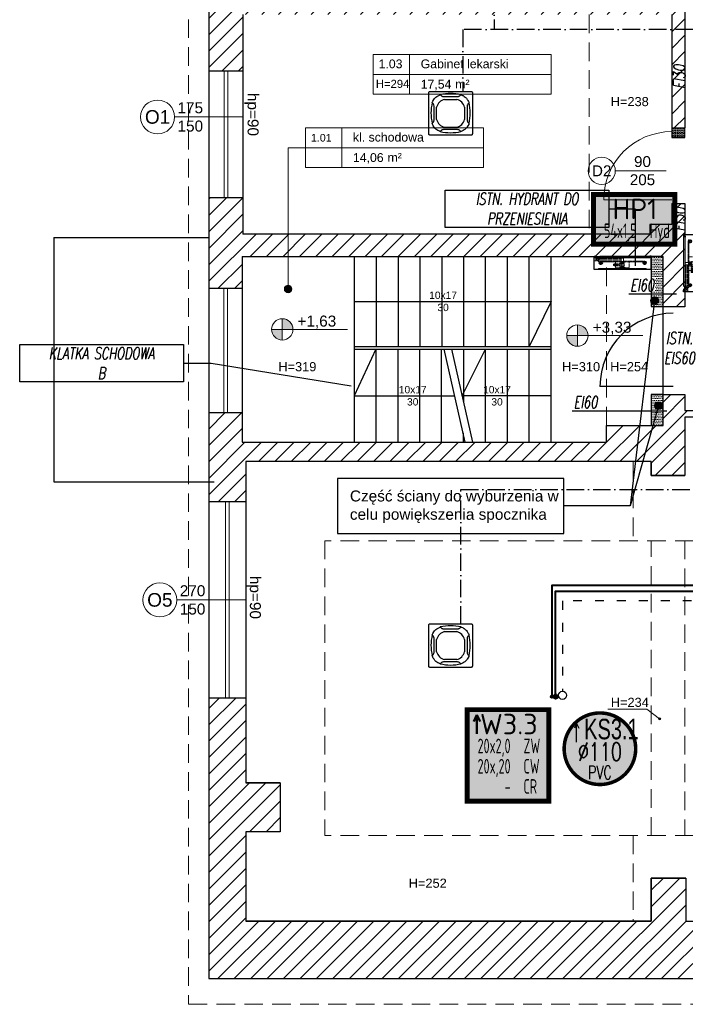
# Model space of a CAD drawing. Header units: millimetres. Extents: x 24385 to 79107, y -56478 to -23676.
# Tile 105 of 256: x 26516 to 27425, y -32887 to -31542. Entities that reach past the tile are written whole.
import ezdxf
from ezdxf.enums import TextEntityAlignment as Align

# ---------------------------------------------------------------- set-up
doc = ezdxf.new("R2010")
doc.units = ezdxf.units.MM
doc.header["$LTSCALE"] = 2
for name, pattern in [('ACAD_ISO02W100', [15, 12, -3]), ('ACAD_ISO03W100', [30, 12, -18]), ('ACAD_ISO10W100', [18, 12, -3, 0, -3]), ('DASHED', [19.05, 12.7, -6.35]), ('HIDDENX2', [19.05, 12.7, -6.35])]:
    doc.linetypes.add(name, pattern=pattern)
for name, color, linetype, lineweight in [('0_OPIS', 7, 'Continuous', 13), ('3DPLAN_A_DRZWI', 173, 'Continuous', 5), ('3DPLAN_A_OKNA', 153, 'Continuous', 5), ('3DPLAN_A_TABELKA POMIESZCZEŃ', 7, 'Continuous', 0), ('3DPLAN_A_WYSOKOŚCI OPIS', 101, 'Continuous', 5), ('3DPLAN_A_WYSOKOŚCI ZMIANA', 144, 'HIDDENX2', 5), ('_WLK_W_OPIS', 211, 'Continuous', 9), ('A_STOL_OPIS', 55, 'Continuous', 5), ('A_TXT', 7, 'Continuous', 0), ('A_WYBURZENIA', 6, 'Continuous', 0), ('A_WYM_KOT', 161, 'Continuous', 0), ('A_ZESTAWIENIE STOLARKI', 3, 'Continuous', 15), ('hydrant', 211, 'Continuous', 5), ('Opisy', 7, 'Continuous', 13)]:
    doc.layers.add(name, color=color, linetype=linetype, lineweight=lineweight)
for name, color, linetype in [('3DPLAN_A_KRESKOWANIE 1', 253, 'Continuous'), ('3DPLAN_A_POMIESZCZENIE NUMER', 100, 'Continuous'), ('3DPLAN_K_DZIAŁOWA NISKIE', 134, 'Continuous'), ('3DPLAN_K_NOŚNA', 7, 'Continuous'), ('3DPLAN_K_OBRYS', 243, 'Continuous'), ('3DPLAN_K_OBRYS WIDOK', 242, 'Continuous'), ('_WLK_oznaczenia', 211, 'Continuous'), ('A_POMIESZCZENIE OPIS', 100, 'Continuous'), ('A_SCHODY', 6, 'Continuous'), ('DEFAULT', 7, 'Continuous'), ('IS_freon_urządzenia', 3, 'DASHED')]:
    doc.layers.add(name, color=color, linetype=linetype)
doc.layers.add('3DPLAN_A_OBWIEDNIA', color=6, linetype='Continuous', plot=False)
for name, color, linetype, lineweight, true_color in [('cw', 7, 'Continuous', 40, 0xf79809), ('kanalizacja', 7, 'Continuous', 30, 0xbf3000), ('kanalizacja pod stropem skropliny', 7, 'Continuous', 30, 0x60bb04), ('wodociag', 7, 'Continuous', 40, 0x0e97f1)]:
    doc.layers.add(name, color=color, linetype=linetype, lineweight=lineweight, true_color=true_color)
doc.styles.add('ARIAL', font='arial.ttf')
doc.styles.add('GRZEJNIK', font='simplex.shx', dxfattribs={"width": 0.7})
doc.styles.add('isocp', font='isocpeur.ttf', dxfattribs={"width": 0.9})
doc.styles.add('J-ROMANS', font='ROMANS.SHX', dxfattribs={"width": 0.7, "oblique": 10})
doc.styles.add('TABEL1', font='txt')

# ---------------------------------------------------------------- blocks, each defined once
blk = doc.blocks.new('zw$2C56')
at = {"layer": 'IS_freon_urządzenia', "linetype": 'Continuous'}
for points in [[(-321, 376), (383, 376), (389, 376), (396, 373), (403, 368), (407, 362), (410, 357), (411, 348), (411, -356), (410, -362), (408, -368), (403, -375), (396, -380), (392, -382), (388, -383), (384, -384), (-322, -384), (-328, -383), (-332, -381), (-337, -379), (-341, -375), (-344, -372), (-346, -368), (-348, -364), (-349, -360), (-349, -358), (-349, 348), (-348, 353), (-348, 357), (-346, 361), (-342, 367), (-339, 370), (-335, 373), (-329, 375), (-325, 376), (-321, 376)], [(-152, 319), (-150, 320), (-148, 320), (-147, 320), (-145, 319), (-144, 318), (-142, 317), (-138, 311), (-137, 309), (-135, 308), (-129, 302), (-123, 298), (-119, 295), (-113, 292), (-108, 291), (-106, 290), (-101, 289), (-97, 288), (-96, 288), (-94, 288), (-92, 288), (-90, 288), (-89, 288), (151, 288), (157, 288), (161, 288), (165, 289), (170, 290), (175, 292), (179, 294), (182, 296), (185, 297), (188, 299), (189, 300), (197, 307), (202, 313), (206, 317), (208, 319), (210, 320), (212, 320), (213, 320), (216, 318), (238, 308), (248, 303), (261, 296), (268, 291), (286, 277), (292, 271), (300, 264), (306, 257), (320, 239), (326, 231), (332, 220), (341, 204), (347, 191), (350, 185), (351, 181), (350, 177), (350, 176), (348, 174), (341, 169), (333, 161), (328, 154), (324, 146), (321, 139), (319, 129), (319, 122), (319, -118), (320, -133), (323, -144), (332, -159), (345, -171), (350, -176), (351, -180), (350, -183), (348, -188), (345, -195), (332, -221), (321, -237), (311, -251), (289, -274), (277, -284), (264, -293), (249, -301), (217, -317), (212, -319), (210, -319), (207, -318), (205, -316), (202, -311), (193, -302), (186, -297), (175, -291), (160, -288), (150, -287), (-89, -287), (-103, -288), (-116, -293), (-125, -298), (-133, -305), (-137, -309), (-144, -317), (-148, -319), (-157, -316), (-164, -313), (-172, -309), (-191, -300), (-206, -290), (-222, -277), (-222, -277), (-241, -260), (-256, -241), (-269, -220), (-277, -206), (-284, -189), (-288, -182), (-288, -178), (-287, -175), (-283, -172), (-275, -165), (-275, -158), (-268, -158), (-263, -150), (-260, -143), (-258, -135), (-256, -125), (-256, -82), (-256, -20), (-256, 123), (-259, 141), (-265, 153), (-274, 165), (-285, 174), (-288, 179), (-287, 184), (-276, 209), (-261, 236), (-246, 255), (-224, 276), (-208, 289), (-152, 319)], [(-75, 239), (138, 239)], [(-211, -111), (-211, 103)], [(274, 103), (274, -111)], [(138, -247), (-75, -247)]]:
    blk.add_lwpolyline(points, dxfattribs=at)
for centre, radius, start, end in [((457, 2), 766, 166.4793, 193.5039), ((-19, 47), 200, 106.2611, 163.6692), ((32, -425), 766, 76.4959, 103.5206), ((82, 47), 200, 16.3308, 73.7389), ((-394, 1), 766, 346.4959, 13.5206), ((-19, -55), 200, 196.3308, 253.7389), ((82, -55), 200, 286.2611, 343.6692), ((31, 426), 766, 256.4793, 283.5039)]:
    blk.add_arc(centre, radius, start, end, dxfattribs=at)
blk = doc.blocks.new('G$CDB1AC55F')
at = {"layer": 'IS_freon_urządzenia', "xscale": 0.07876787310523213, "yscale": 0.07876787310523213, "zscale": 0.07876787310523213}
blk.add_blockref('zw$2C56', (27.5, 30.2), dxfattribs=at)
blk = doc.blocks.new('hydrant')
at = {"color": 1, "linetype": 'ACAD_ISO02W100'}
for p, q in [((122, 578), (110, 578)), ((339, 577), (110, 577)), ((113, 580), (113, 580)), ((130, 586), (122, 578)), ((130, 585), (122, 577)), ((432, 586), (130, 586)), ((141, 585), (130, 585)), ((141, 585), (149, 577)), ((142, 586), (149, 578)), ((190, 578), (149, 578)), ((198, 586), (190, 578)), ((198, 585), (190, 577)), ((250, 585), (198, 585)), ((250, 586), (258, 578)), ((250, 585), (257, 577)), ((330, 578), (258, 578)), ((339, 586), (330, 578)), ((339, 584), (330, 577)), ((348, 578), (339, 586)), ((348, 577), (339, 584)), ((340, 582), (339, 582)), ((339, 482), (339, 582)), ((340, 482), (340, 582)), ((432, 577), (340, 577)), ((523, 571), (340, 571)), ((523, 569), (340, 569)), ((432, 578), (348, 578)), ((471, 569), (392, 569)), ((392, 565), (392, 569)), ((471, 565), (392, 565)), ((406, 545), (406, 511)), ((408, 565), (409, 561)), ((409, 547), (408, 547)), ((455, 547), (408, 547)), ((409, 577), (409, 578)), ((454, 561), (409, 561)), ((410, 554), (411, 555)), ((453, 554), (410, 554)), ((410, 548), (410, 554)), ((453, 571), (411, 571)), ((453, 555), (411, 555)), ((415, 555), (415, 561)), ((432, 586), (734, 586)), ((432, 578), (515, 578)), ((432, 577), (523, 577)), ((449, 555), (449, 561)), ((453, 554), (453, 555)), ((453, 548), (453, 554)), ((454, 577), (454, 578)), ((455, 565), (454, 561)), ((455, 547), (456, 547)), ((455, 547), (468, 547)), ((469, 545), (469, 511)), ((541, 541), (469, 541)), ((471, 565), (471, 569)), ((515, 578), (524, 586)), ((515, 577), (524, 584)), ((523, 541), (523, 582)), ((525, 582), (523, 582)), ((524, 586), (533, 578)), ((524, 584), (533, 577)), ((525, 541), (525, 582)), ((525, 577), (753, 577)), ((533, 578), (605, 578)), ((541, 546), (541, 510)), ((613, 586), (605, 578)), ((614, 585), (606, 577)), ((614, 585), (665, 585)), ((665, 585), (673, 577)), ((666, 586), (673, 578)), ((673, 578), (714, 578)), ((722, 586), (714, 578)), ((722, 585), (714, 577)), ((722, 585), (733, 585)), ((733, 585), (741, 577)), ((734, 586), (741, 578)), ((741, 578), (753, 578)), ((750, 580), (750, 580)), ((339, 487), (110, 487)), ((122, 486), (110, 486)), ((113, 483), (113, 483)), ((130, 479), (122, 487)), ((130, 478), (122, 486)), ((141, 479), (130, 479)), ((414, 478), (130, 478)), ((141, 479), (149, 487)), ((142, 478), (149, 486)), ((190, 486), (149, 486)), ((198, 479), (190, 487)), ((198, 478), (190, 486)), ((250, 479), (198, 479)), ((250, 479), (257, 487)), ((250, 478), (258, 486)), ((330, 486), (258, 486)), ((339, 480), (330, 487)), ((339, 478), (330, 486)), ((348, 487), (339, 480)), ((348, 486), (339, 478)), ((340, 482), (339, 482)), ((432, 487), (340, 487)), ((432, 486), (348, 486)), ((392, 491), (392, 487)), ((471, 491), (392, 491)), ((471, 487), (392, 487)), ((558, 528), (399, 528)), ((409, 510), (408, 510)), ((455, 510), (408, 510)), ((408, 491), (409, 495)), ((454, 495), (409, 495)), ((410, 508), (410, 502)), ((453, 502), (410, 502)), ((410, 502), (411, 502)), ((453, 502), (411, 502)), ((453, 485), (411, 485)), ((451, 485), (413, 485)), ((413, 483), (413, 485)), ((414, 452), (414, 481)), ((449, 481), (414, 481)), ((415, 498), (415, 502)), ((449, 498), (415, 498)), ((415, 495), (415, 496)), ((449, 496), (415, 496)), ((416, 496), (416, 498)), ((432, 487), (523, 487)), ((432, 486), (515, 486)), ((447, 496), (447, 498)), ((747, 443), (447, 443)), ((449, 498), (449, 502)), ((449, 495), (449, 496)), ((449, 452), (449, 481)), ((449, 478), (734, 478)), ((747, 461), (449, 461)), ((451, 483), (451, 485)), ((453, 508), (453, 502)), ((453, 502), (453, 502)), ((455, 491), (454, 495)), ((455, 510), (456, 510)), ((456, 510), (468, 510)), ((541, 515), (469, 515)), ((471, 491), (471, 487)), ((515, 487), (524, 480)), ((515, 486), (524, 478)), ((523, 482), (523, 515)), ((525, 482), (523, 482)), ((524, 480), (533, 487)), ((524, 478), (533, 486)), ((525, 482), (525, 515)), ((525, 487), (753, 487)), ((533, 486), (605, 486)), ((613, 478), (605, 486)), ((614, 479), (606, 487)), ((614, 479), (665, 479)), ((665, 479), (673, 487)), ((666, 478), (673, 486)), ((673, 486), (714, 486)), ((722, 479), (714, 487)), ((722, 478), (714, 486)), ((722, 479), (733, 479)), ((733, 479), (741, 487)), ((734, 478), (741, 486)), ((741, 486), (753, 486)), ((753, 471), (747, 466)), ((747, 439), (747, 466)), ((753, 433), (747, 439)), ((750, 483), (750, 483)), ((753, 471), (795, 471)), ((753, 433), (795, 433)), ((795, 433), (780, 433)), ((795, 471), (815, 471)), ((795, 433), (795, 471)), ((795, 433), (815, 433)), ((815, 433), (815, 471))]:
    blk.add_line(p, q, dxfattribs=at)
for p, q in [((61, 411), (61, 431)), ((739, 431), (61, 431)), ((739, 411), (61, 411)), ((739, 431), (739, 411)), ((741, 422), (739, 416)), ((743, 421), (739, 411)), ((772, 426), (747, 426)), ((772, 424), (747, 424)), ((775, 423), (780, 416)), ((777, 424), (782, 417)), ((789, 423), (791, 423)), ((789, 416), (789, 423)), ((791, 416), (791, 423))]:
    blk.add_line(p, q)
for centre, radius in [((541, 528), 13), ((767, 452), 14.9), ((767, 452), 10.8)]:
    blk.add_circle(centre, radius, dxfattribs=at)
for centre, radius, start, end in [((110, 580), 3.5, 12.2467, 270), ((110, 580), 2.25, 12.3553, 270), ((113, 581), 0.612, 192.3553, 270), ((113, 581), 0.612, 270, 12.2467), ((408, 545), 1.5, 90, 180), ((411, 570), 1.5, 90, 138.1897), ((409, 548), 1.5, 270, 0), ((469, 528), 23.1, 126.8922, 233.1078), ((453, 570), 1.5, 41.8103, 90), ((455, 548), 1.5, 180, 270), ((468, 545), 1.5, 0, 90), ((753, 580), 3.5, 270, 167.7533), ((750, 581), 0.612, 167.7533, 270), ((750, 581), 0.612, 270, 347.6447), ((753, 580), 2.25, 270, 167.6447), ((110, 483), 3.5, 90, 347.7533), ((110, 483), 2.25, 90, 347.6447), ((113, 483), 0.612, 90, 167.6447), ((113, 483), 0.612, 347.7533, 90), ((408, 511), 1.5, 180, 270), ((409, 508), 1.5, 0, 90), ((411, 486), 1.5, 210, 270), ((414, 483), 1.5, 180, 270), ((432, 452), 17.5, 180, 270), ((432, 452), 17.5, 270, 0), ((449, 483), 1.5, 270, 0), ((455, 508), 1.5, 90, 180), ((453, 486), 1.5, 270, 330), ((468, 511), 1.5, 270, 0), ((753, 483), 3.5, 192.2467, 90), ((750, 483), 0.612, 12.3553, 90), ((750, 483), 0.612, 90, 192.2467), ((753, 483), 2.25, 192.3553, 90)]:
    blk.add_arc(centre, radius, start, end, dxfattribs=at)
for centre, radius, start, end in [((747, 419), 6.5, 90, 158.9625), ((747, 419), 5, 90, 158.9625), ((772, 419), 6.5, 41.1859, 90), ((772, 419), 5, 41.1859, 90), ((777, 413), 5, 19.769, 37.3581), ((786, 416), 5, 199.769, 0), ((777, 413), 6.5, 19.769, 37.3581), ((786, 416), 3.5, 199.769, 0)]:
    blk.add_arc(centre, radius, start, end)
at = {"layer": 'DEFAULT', "linetype": 'ByBlock'}
for p, q in [((36, 591), (36, 411)), ((36, 591), (36, 412)), ((36, 591), (815, 591)), ((36, 591), (815, 591)), ((36, 591), (816, 591)), ((815, 591), (815, 412)), ((816, 591), (816, 411)), ((36, 412), (56, 412)), ((36, 411), (57, 411)), ((56, 433), (70, 433)), ((56, 412), (56, 433)), ((57, 432), (70, 432)), ((57, 411), (57, 432)), ((57, 411), (57, 432)), ((61, 411), (61, 431)), ((70, 432), (70, 433)), ((121, 528), (121, 517)), ((121, 475), (121, 486)), ((130, 528), (130, 517)), ((130, 475), (130, 486)), ((721, 528), (721, 517)), ((721, 475), (721, 486)), ((730, 528), (730, 517)), ((730, 475), (730, 486)), ((781, 432), (781, 433)), ((781, 432), (781, 433)), ((795, 433), (781, 433)), ((794, 432), (781, 432)), ((794, 432), (781, 432)), ((794, 411), (794, 432)), ((794, 411), (794, 432)), ((816, 411), (794, 411)), ((795, 412), (795, 433)), ((815, 412), (795, 412))]:
    blk.add_line(p, q, dxfattribs=at)
at = {"layer": 'DEFAULT', "color": 1, "linetype": 'ByBlock'}
for p, q in [((150, 501), (101, 501)), ((126, 526), (126, 477)), ((701, 501), (750, 501)), ((726, 526), (726, 477))]:
    blk.add_line(p, q, dxfattribs=at)
at = {"layer": 'DEFAULT', "color": 1, "linetype": 'ACAD_ISO02W100'}
blk.add_line((795, 433), (781, 433), dxfattribs=at)
at = {"layer": 'DEFAULT', "linetype": 'ByBlock'}
for centre in [(126, 501), (726, 501)]:
    blk.add_circle(centre, 21, dxfattribs=at)
blk = doc.blocks.new('tabelka dla tp')
at = {"layer": '3DPLAN_A_TABELKA POMIESZCZEŃ'}
for p, q in [((49.7, 54), (49.7, 0)), ((0, 27), (243.1, 27))]:
    blk.add_line(p, q, dxfattribs=at)
blk.add_lwpolyline([(0, 54), (243.1, 54), (243.1, 0), (0, 0)], close=True, dxfattribs=at)
at = {"layer": '3DPLAN_A_POMIESZCZENIE NUMER', "color": 7, "style": 'ARIAL'}
blk.add_attdef('NUMER', (2.2, 35.4), '', height=12, dxfattribs=at)
at = {"layer": 'A_POMIESZCZENIE OPIS', "insert": (112.2, 19.8), "char_height": 12, "width": 36.412, "attachment_point": 1, "style": 'ARIAL'}
blk.add_mtext('{\\C7;m²}', dxfattribs=at)
at = {"layer": 'A_POMIESZCZENIE OPIS', "color": 7, "style": 'ARIAL'}
for tag, p in [('NAZWA', (51.7, 35.4)), ('POWIERZCHNIA', (51.1, 7.2))]:
    blk.add_attdef(tag, p, '', height=12, dxfattribs=at)
blk = doc.blocks.new('I pietroo')
at = {"layer": '3DPLAN_A_KRESKOWANIE 1'}
h = blk.add_hatch(dxfattribs=at)
h.set_pattern_fill('ANSI31', color=256, scale=5, style=0)
h.set_pattern_definition([(45, (28281.13, -31178.053), (-11.22532, 11.22532), [])])
h.paths.add_polyline_path([(28490.8, -31157.3), (28212, -31157.3), (28212, -31131.3), (28242.5, -31131.3), (28242.5, -30945.3), (28212.5, -30945.3), (28201.7, -30945.3), (28201.7, -30965.3), (28222.5, -30965.3), (28222.5, -31105.3), (28194.3, -31105.3), (28194.3, -31111.2), (28199.8, -31111.2), (28199.8, -31205.2), (28490.8, -31205.2)])
h.paths.add_polyline_path([(27796.7, -32773.8), (27786.7, -32773.8), (27786.7, -32764.8), (27616.7, -32764.8), (27616.7, -32773.8), (27606.7, -32773.8), (27606.7, -32852.3), (27796.7, -32852.3)])
edge = h.paths.add_edge_path()
edge.add_line((27378.7, -32076.4), (27378.7, -32096.3))
edge.add_line((27378.7, -32096.3), (27394.7, -32096.3))
edge.add_line((27394.7, -32096.3), (27394.7, -32076.4))
edge.add_line((27394.7, -32076.4), (27378.7, -32076.4))
h.paths.add_polyline_path([(27394.7, -32076.4), (27394.7, -32053.8), (27378.7, -32053.8), (27378.7, -32076.4)])
h.paths.add_polyline_path([(27424.7, -32084.8), (27450.7, -32084.8), (27450.7, -32075.8), (27424.7, -32075.8), (27424.7, -32053.8), (27378.7, -32053.8), (27378.7, -32096.3), (27317.7, -32096.3), (27317.7, -32119.3), (26819.7, -32119.3), (26819.7, -32079.3), (26774.2, -32079.3), (26774.2, -32200.8), (26824.8, -32200.8), (26824.8, -32145.8), (27378.7, -32145.8), (27378.7, -32164.8), (27424.7, -32164.8)])
h.paths.add_polyline_path([(27394.7, -31865.3), (27378.7, -31865.3), (27378.7, -31883.3), (27378.7, -31883.3), (27378.7, -31916.5), (27394.7, -31916.5)])
h.paths.add_polyline_path([(27394.7, -31916.5), (27378.7, -31916.5), (27378.7, -31933.8), (27394.7, -31933.8)])
h.paths.add_polyline_path([(27424.7, -31792.8), (27406.7, -31792.8), (27406.7, -31821.8), (27376.7, -31821.8), (27376.7, -31834.8), (26820.7, -31834.8), (26820.7, -31785.2), (26774.2, -31785.2), (26774.2, -31909.3), (26819.7, -31909.3), (26819.7, -31865.3), (27378.7, -31865.3), (27378.7, -31933.8), (27424.7, -31933.8)])
h.paths.add_polyline_path([(26820.7, -31612.2), (26820.7, -31534.8), (27406.7, -31534.8), (27406.7, -31689.8), (27424.7, -31689.8), (27424.7, -31510.8), (27406.7, -31510.8), (27406.7, -31517.8), (26820.7, -31517.8), (26820.7, -31474.8), (26774.2, -31474.8), (26774.2, -31612.2)])
h.paths.add_polyline_path([(27493.7, -31157.3), (26774.2, -31157.3), (26774.2, -31301.8), (26820.7, -31301.8), (26820.7, -31208.8), (27377.7, -31208.8), (27377.7, -31263.8), (27406.7, -31263.8), (27406.7, -31309.8), (27406.7, -31409.8), (27457.7, -31409.8), (27457.7, -31279.8), (27423.7, -31279.8), (27423.7, -31208.8), (27493.7, -31208.8)])
h.paths.add_polyline_path([(27731.7, -31157.3), (27606.7, -31157.3), (27606.7, -31208.8), (27731.7, -31208.8)])
h.paths.add_polyline_path([(27494.7, -32773.8), (27425.7, -32773.8), (27425.7, -32714.8), (27378.7, -32714.8), (27378.7, -32773.8), (26824.8, -32773.8), (26824.8, -32651.8), (26871.8, -32651.8), (26871.8, -32584.8), (26824.8, -32584.8), (26824.8, -32468.8), (26774.2, -32468.8), (26774.2, -32852.3), (27494.7, -32852.3)])
at = {"layer": '3DPLAN_A_WYSOKOŚCI OPIS'}
blk.add_hatch(color=0, dxfattribs=at).paths.add_polyline_path([(27388.6, -32497.3, 13.985421), (27388.7, -32496.9, 0.071503)])
at = {"layer": 'A_SCHODY'}
h = blk.add_hatch(color=256, dxfattribs=at)
h.dxf.hatch_style = 1
h.paths.add_polyline_path([(27381.7, -31930.7), (27381.7, -31920.8, 0.73336)])
h.paths.add_polyline_path([(27381.7, -31920.8), (27381.7, -31930.7, 0.076465), (27383.2, -31930.9, 1.165591)])
h = blk.add_hatch(color=256, dxfattribs=at)
h.dxf.hatch_style = 1
h.paths.add_polyline_path([(27387.2, -32074.2), (27387.2, -32064.3, 0.73336)])
h.paths.add_polyline_path([(27387.2, -32064.3), (27387.2, -32074.2, 0.076465), (27388.7, -32074.5, 1.165591)])
at = {"layer": 'A_WYBURZENIA', "transparency": 33554687}
h = blk.add_hatch(dxfattribs=at)
h.set_pattern_fill('DOTS', color=256)
h.set_pattern_definition([(0, (10394.7163, -12291.782), (0.79375, 1.5875), [0, -1.5875])])
h.paths.add_polyline_path([(27424.7, -31702.8), (27424.7, -31689.8), (27406.7, -31689.8), (27406.7, -31702.8), (27424.7, -31702.8)], is_closed=False)
h = blk.add_hatch(dxfattribs=at)
h.set_pattern_fill('DOTS', color=256, scale=1.5)
h.set_pattern_definition([(0, (1089.6644, -2877.4063), (1.190625, 2.38125), [0, -2.38125])])
h.paths.add_polyline_path([(27394.7, -31865.3), (27378.7, -31865.3), (27378.7, -31883.3), (27378.7, -31883.3), (27378.7, -31916.5), (27394.7, -31916.5), (27394.7, -31865.3)], is_closed=False)
h.paths.add_polyline_path([(27343.7, -31888.3), (27388.8, -31888.3), (27388.8, -31920.7), (27343.7, -31920.7)], flags=9)
h.paths.add_polyline_path([(27378.7, -31933.8), (27394.7, -31933.8), (27394.7, -31916.5), (27378.7, -31916.5), (27378.7, -31933.8)], is_closed=False)
h.paths.add_polyline_path([(27394.7, -32053.8), (27378.7, -32053.8), (27378.7, -32076.4), (27394.7, -32076.4), (27394.7, -32053.8)], is_closed=False)
h.paths.add_polyline_path([(27378.7, -32096.3), (27394.7, -32096.3), (27394.7, -32076.4), (27378.7, -32076.4), (27378.7, -32096.3)], is_closed=False)
at = {"layer": 'A_WYM_KOT'}
h = blk.add_hatch(color=256, dxfattribs=at)
h.dxf.hatch_style = 1
h.paths.add_polyline_path([(26874.5, -31965.1), (26859.9, -31965.1, 0.414214), (26874.5, -31979.7), (26874.5, -31965.1)], is_closed=False)
h.paths.add_polyline_path([(26874.5, -31965.1), (26889, -31965.1, 0.143872), (26886.7, -31957.2), (26874.5, -31957.2), (26874.5, -31965.1)], is_closed=False)
h.paths.add_polyline_path([(26874.5, -31950.6), (26874.5, -31957.2), (26886.7, -31957.2, 0.255137), (26874.5, -31950.6)], is_closed=False)
h = blk.add_hatch(color=256, dxfattribs=at)
h.dxf.hatch_style = 1
h.paths.add_polyline_path([(27277.8, -31973.5), (27263.3, -31973.5, 0.414214), (27277.8, -31988.1), (27277.8, -31973.5)], is_closed=False)
h.paths.add_polyline_path([(27277.8, -31973.5), (27292.4, -31973.5, 0.143872), (27290.1, -31965.6), (27277.8, -31965.6), (27277.8, -31973.5)], is_closed=False)
h.paths.add_polyline_path([(27277.8, -31958.9), (27277.8, -31965.6), (27290.1, -31965.6, 0.255137), (27277.8, -31958.9)], is_closed=False)
at = {"layer": 'Opisy', "ltscale": 0.5}
h = blk.add_hatch(color=256, dxfattribs=at)
h.dxf.hatch_style = 1
h.paths.add_polyline_path([(26880.9, -31914.7), (26880.9, -31904.8, 0.73336)])
h.paths.add_polyline_path([(26880.9, -31904.8), (26880.9, -31914.7, 0.076465), (26882.5, -31915, 1.165591)])
at = {"layer": '3DPLAN_A_DRZWI'}
blk.add_line((27406.7, -31787.8), (27313.7, -31787.8), dxfattribs=at)
blk.add_arc((27406.7, -31787.8), 93, 90, 180, dxfattribs=at)
at = {"layer": '3DPLAN_A_OBWIEDNIA'}
blk.add_lwpolyline([(27425.7, -32773.8), (27616.7, -32773.8), (27616.7, -32764.8), (27786.7, -32764.8), (27786.7, -32773.8), (27978.7, -32773.8), (27978.7, -32395.8), (27926.7, -32395.8), (27926.7, -32084.8), (27424.7, -32084.8), (27424.7, -32164.8), (27378.7, -32164.8), (27378.7, -32145.8), (26824.8, -32145.8), (26824.8, -32584.8), (26871.8, -32584.8), (26871.8, -32651.8), (26824.8, -32651.8), (26824.8, -32773.8), (27378.7, -32773.8), (27378.7, -32714.8), (27425.7, -32714.8), (27425.7, -32773.8)], dxfattribs=at)
at = {"layer": '3DPLAN_A_OKNA'}
for p, q in [((26794.9, -31785.2), (26794.9, -31612.2)), ((26799.9, -31612.2), (26799.9, -31785.2)), ((26794.4, -32079.3), (26794.4, -31909.3)), ((26799.4, -31909.3), (26799.4, -32079.3)), ((26797, -32468.8), (26797, -32200.8)), ((26802, -32200.8), (26802, -32468.8))]:
    blk.add_line(p, q, dxfattribs=at)
at = {"layer": '3DPLAN_A_TABELKA POMIESZCZEŃ', "ltscale": 0.5}
for p, q in [((26882.5, -31716.8), (26882.5, -31909.8)), ((26906.1, -31716.8), (26882.5, -31716.8))]:
    blk.add_line(p, q, dxfattribs=at)
at = {"layer": '3DPLAN_A_WYSOKOŚCI OPIS', "color": 0}
for p in [(27319.1, -32484.2), (27390.1, -32497.3)]:
    blk.add_line(p, (27372.7, -32484.2), dxfattribs=at)
blk.add_circle((27390.1, -32497.3), 1.51, dxfattribs=at)
at = {"layer": '3DPLAN_A_WYSOKOŚCI ZMIANA'}
for p, q in [((26746.5, -31122.3), (26746.5, -32887.3)), ((27293.7, -31534.8), (27293.7, -31834.8)), ((27317.7, -32096.3), (27317.7, -31865.3)), ((27353.7, -32145.8), (27353.7, -32253.8)), ((26932.8, -32253.8), (26932.8, -32656.8)), ((27855.7, -32253.8), (26932.8, -32253.8)), ((27378.7, -32656.8), (27378.7, -32253.8)), ((27424.7, -32253.8), (27424.7, -32656.8)), ((27855.7, -32656.8), (26932.8, -32656.8)), ((27353.7, -32656.8), (27353.7, -32773.8)), ((26746.5, -32887.3), (28068.8, -32887.3))]:
    blk.add_line(p, q, dxfattribs=at)
at = {"layer": '3DPLAN_K_DZIAŁOWA NISKIE'}
for p, q in [((26820.7, -31612.2), (26820.7, -31785.2)), ((26819.7, -31909.3), (26819.7, -32079.3)), ((26824.8, -32200.8), (26824.8, -32468.8))]:
    blk.add_line(p, q, dxfattribs=at)
at = {"layer": '3DPLAN_K_NOŚNA'}
for p, q in [((27424.7, -31510.8), (27424.7, -31689.8)), ((26820.7, -31534.8), (26820.7, -31612.2)), ((27406.7, -31534.8), (27406.7, -31689.8)), ((26820.7, -31612.2), (26774.2, -31612.2)), ((27406.7, -31689.8), (27424.7, -31689.8)), ((27406.7, -31702.8), (27424.7, -31702.8)), ((26820.7, -31785.2), (26774.2, -31785.2)), ((26820.7, -31785.2), (26820.7, -31834.8)), ((27406.7, -31792.8), (27406.7, -31821.8)), ((27406.7, -31792.8), (27424.7, -31792.8)), ((27424.7, -31792.8), (27424.7, -31934.3)), ((27376.7, -31821.8), (27376.7, -31834.8)), ((27406.7, -31821.8), (27376.7, -31821.8)), ((27376.7, -31834.8), (26820.7, -31834.8)), ((26819.7, -31865.3), (27378.7, -31865.3)), ((26819.7, -31865.3), (26819.7, -31909.3)), ((27394.7, -32096.3), (27394.7, -31865.3)), ((26819.7, -31909.3), (26774.2, -31909.3)), ((27378.7, -31933.8), (27424.7, -31933.8)), ((27394.7, -32053.8), (27424.7, -32053.8)), ((27424.7, -32053.8), (27424.7, -32075.8)), ((27424.7, -32075.8), (27450.7, -32075.8)), ((26819.7, -32079.3), (26774.2, -32079.3)), ((26819.7, -32079.3), (26819.7, -32119.3)), ((27424.7, -32084.8), (27424.7, -32164.8)), ((27450.7, -32084.8), (27424.7, -32084.8)), ((27317.7, -32096.3), (27378.7, -32096.3)), ((27317.7, -32119.3), (27317.7, -32096.3)), ((26819.7, -32119.3), (27317.7, -32119.3)), ((26824.8, -32145.8), (26824.8, -32200.8)), ((27378.7, -32145.8), (26824.8, -32145.8)), ((27378.7, -32145.8), (27378.7, -32164.8)), ((27378.7, -32164.8), (27424.7, -32164.8)), ((26824.8, -32200.8), (26774.2, -32200.8)), ((26824.8, -32468.8), (26774.8, -32468.8)), ((26824.8, -32468.8), (26824.8, -32584.8)), ((26871.8, -32584.8), (26824.8, -32584.8)), ((26871.8, -32584.8), (26871.8, -32651.8)), ((26824.8, -32651.8), (26824.8, -32773.8)), ((26871.8, -32651.8), (26824.8, -32651.8)), ((27378.7, -32714.8), (27378.7, -32773.8)), ((27425.7, -32714.8), (27378.7, -32714.8)), ((27378.7, -32773.8), (26824.8, -32773.8))]:
    blk.add_line(p, q, dxfattribs=at)
at = {"layer": '3DPLAN_K_OBRYS'}
for p, q in [((26774.2, -31474.8), (26774.2, -31612.2)), ((26774.2, -31785.2), (26774.2, -31909.3)), ((26774.2, -32079.3), (26774.2, -32200.8)), ((26774.2, -32468.8), (26774.2, -32852.3)), ((26774.2, -32852.3), (27494.7, -32852.3))]:
    blk.add_line(p, q, dxfattribs=at)
at = {"layer": '3DPLAN_K_OBRYS WIDOK'}
for p, q in [((26774.2, -31612.2), (26774.2, -31785.2)), ((26562.5, -31839.3), (26562.5, -32173.3)), ((26562.5, -31839.3), (26774.5, -31839.3)), ((26774.2, -31909.3), (26774.2, -32079.3)), ((26562.5, -32173.3), (26781.5, -32173.3)), ((26774.2, -32200.8), (26774.2, -32468.8))]:
    blk.add_line(p, q, dxfattribs=at)
at = {"layer": 'A_SCHODY'}
for p, q in [((26972.7, -31865.3), (26972.7, -31988.3)), ((27003.4, -31988.3), (27003.4, -31865.3)), ((27033.2, -31988.3), (27033.2, -31865.3)), ((27063, -31988.3), (27063, -31865.3)), ((27092.8, -31988.3), (27092.8, -31865.3)), ((27122.5, -31988.3), (27122.5, -31865.3)), ((27152.3, -31988.3), (27152.3, -31865.3)), ((27182.1, -31988.3), (27182.1, -31865.3)), ((27211.9, -31988.3), (27211.9, -31865.3)), ((27241.7, -31988.3), (27241.7, -31865.3)), ((26972.7, -31926.8), (27241.7, -31926.8)), ((27241.7, -31926.8), (27211.9, -31988.3)), ((26972.7, -31988.3), (26972.7, -31992.3)), ((26972.7, -31988.3), (27241.7, -31988.3)), ((27002.4, -31992.3), (26972.7, -32055.8)), ((26972.7, -31992.3), (26972.7, -32119.3)), ((26972.7, -31992.3), (27241.7, -31992.3)), ((27002.4, -31992.3), (27002.4, -32119.3)), ((27032.2, -31992.3), (27032.2, -32119.3)), ((27062, -31992.3), (27062, -32119.3)), ((27091.8, -31992.3), (27091.8, -32119.3)), ((27124.5, -32119.3), (27095.9, -31992.3)), ((27134.7, -32119.3), (27106.2, -31992.3)), ((27120.4, -32055.8), (27152.3, -31992.3)), ((27122.5, -32065.2), (27122.5, -31992.3)), ((27152.3, -32119.3), (27152.3, -31992.3)), ((27182.1, -32119.3), (27182.1, -31992.3)), ((27211.9, -32119.3), (27211.9, -31992.3)), ((27241.7, -31992.3), (27241.7, -31988.3)), ((27241.7, -32119.3), (27241.7, -31992.3)), ((26972.7, -32055.8), (27110.2, -32055.8)), ((27241.7, -32055.8), (27120.4, -32055.8)), ((27121.6, -32106.4), (27121.6, -32119.3))]:
    blk.add_line(p, q, dxfattribs=at)
blk.add_lwpolyline([(27378.7, -31933.8), (27394.7, -31933.8), (27394.7, -31865.3), (27378.7, -31865.3), (27378.7, -31933.8)], dxfattribs=at)
blk.add_lwpolyline([(27378.7, -32096.3), (27394.7, -32096.3), (27394.7, -32053.8), (27378.7, -32053.8)], close=True, dxfattribs=at)
for centre in [(27383.2, -31925.7), (27388.7, -32069.3)]:
    blk.add_circle(centre, 5.19, dxfattribs=at)
at = {"layer": 'A_STOL_OPIS'}
for p, q in [((26727.3, -31674.8), (26821.7, -31674.8)), ((27398.9, -31748.4), (27329.5, -31748.4)), ((26730.5, -32334.8), (26824.8, -32334.8))]:
    blk.add_line(p, q, dxfattribs=at)
at = {"layer": 'A_TXT', "color": 1, "lineweight": 30}
for p, q in [((27320.7, -31800.2), (27356.5, -31800.2)), ((27356.5, -31800.2), (27356.5, -31878.4)), ((27347.8, -31916.5), (27413.1, -31916.5)), ((27383.2, -31925.7), (27350, -32206.3)), ((26739.3, -32011.3), (26777.4, -32011.3)), ((26777.4, -32011.3), (26968.7, -32042.3)), ((27408.6, -32043), (27308.6, -32043)), ((27270.4, -32076.4), (27399.9, -32076.4)), ((27388.7, -32069.3), (27350, -32206.3)), ((27350, -32206.3), (27259.3, -32206.3))]:
    blk.add_line(p, q, dxfattribs=at)
for points in [[(27097.1, -31774.8), (27320.7, -31774.8), (27320.7, -31825.6), (27097.1, -31825.6)], [(26515.7, -31985.9), (26739.3, -31985.9), (26739.3, -32036.7), (26515.7, -32036.7)], [(26949.9, -32243.8), (27259.3, -32243.8), (27259.3, -32168.8), (26949.9, -32168.8)]]:
    blk.add_lwpolyline(points, close=True, dxfattribs=at)
blk.add_arc((27408.6, -32043), 100, 90, 180, dxfattribs=at)
at = {"layer": 'A_WYBURZENIA', "transparency": 33554687}
blk.add_lwpolyline([(27406.7, -31702.8), (27424.7, -31702.8), (27424.7, -31689.8), (27406.7, -31689.8)], close=True, dxfattribs=at)
at = {"layer": 'A_WYM_KOT'}
for p, q in [((26874.5, -31950.6), (26874.5, -31979.7)), ((26889, -31965.1), (26859.9, -31965.1)), ((26963.8, -31965.1), (26889, -31965.1)), ((27277.8, -31958.9), (27277.8, -31988.1)), ((27292.4, -31973.5), (27263.3, -31973.5)), ((27367.1, -31973.5), (27292.4, -31973.5))]:
    blk.add_line(p, q, dxfattribs=at)
for centre in [(26874.5, -31965.1), (27277.8, -31973.5)]:
    blk.add_circle(centre, 14.6, dxfattribs=at)
at = {"layer": 'A_ZESTAWIENIE STOLARKI', "ltscale": 0.25}
for centre, radius in [((26704.1, -31674.8), 23.2), ((27310.9, -31748.4), 18.6), ((26707.2, -32334.8), 23.2)]:
    blk.add_circle(centre, radius, dxfattribs=at)
at = {"layer": 'Opisy', "ltscale": 0.5}
blk.add_circle((26882.5, -31909.8), 5.19, dxfattribs=at)
at = {"layer": '3DPLAN_A_TABELKA POMIESZCZEŃ', "ltscale": 0.5}
ref = blk.add_blockref('tabelka dla tp', (26998.6, -31643.6), dxfattribs=at)
ref.add_attrib('NUMER', '1.03', (27006.1, -31608.2), dxfattribs={"layer": '3DPLAN_A_POMIESZCZENIE NUMER', "color": 0, "height": 12, "style": 'ARIAL'})
ref.add_attrib('NAZWA', 'Gabinet lekarski', (27063.6, -31608.2), dxfattribs={"layer": 'A_POMIESZCZENIE OPIS', "color": 0, "height": 12, "style": 'ARIAL'})
ref.add_attrib('POWIERZCHNIA', '17,54', (27063.6, -31636), dxfattribs={"layer": 'A_POMIESZCZENIE OPIS', "color": 0, "height": 12, "style": 'ARIAL'})
ref = blk.add_blockref('tabelka dla tp', (26906.1, -31743.8), dxfattribs=at)
ref.add_attrib('NUMER', '1.01', dxfattribs={"layer": '3DPLAN_A_POMIESZCZENIE NUMER', "color": 0, "height": 10.4, "style": 'ARIAL'}).set_placement((26913.6, -31708.4), (26941.9, -31708.4), align=Align.ALIGNED)
ref.add_attrib('NAZWA', 'kl. schodowa', (26971, -31708.4), dxfattribs={"layer": 'A_POMIESZCZENIE OPIS', "color": 0, "height": 12, "style": 'ARIAL'})
ref.add_attrib('POWIERZCHNIA', '14,06', (26971, -31736.2), dxfattribs={"layer": 'A_POMIESZCZENIE OPIS', "color": 0, "height": 12, "style": 'ARIAL'})
at = {"layer": 'hydrant', "ltscale": 169.333333, "xscale": 0.09999999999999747, "yscale": 0.09999999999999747, "zscale": 0.09999999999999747}
for p, rotation in [((27381.5, -31832.1), 270), ((27382.3, -31824.1), 180)]:
    blk.add_blockref('hydrant', p, dxfattribs=dict(at, rotation=rotation))
at = {"layer": '3DPLAN_A_TABELKA POMIESZCZEŃ', "color": 7, "ltscale": 0.5, "insert": (27002.4, -31624), "char_height": 11, "width": 59.207, "attachment_point": 1, "style": 'ARIAL'}
blk.add_mtext('H=294', dxfattribs=at)
at = {"layer": '3DPLAN_A_WYSOKOŚCI OPIS', "color": 0, "char_height": 12.5, "width": 59.207, "attachment_point": 1, "style": 'ARIAL'}
for s, insert in [('H=238', (27323.3, -31647.5)), ('H=319', (26869.1, -32009.8)), ('H=310', (27256.8, -32009.8)), ('H=254', (27322.5, -32009.8)), ('H=234', (27323.4, -32468.4)), ('H=252', (27047.3, -32715.6))]:
    blk.add_mtext(s, dxfattribs=dict(at, insert=insert))
at = {"layer": 'A_STOL_OPIS', "ltscale": 0.2, "style": 'TABEL1'}
for s, width, gutter_width, insert, char_height, attachment_point in [('\\pxqc;{\\fArial|b0|i0|c238|p34;175\\P150}', 72.901, 100, (26748.8, -31674.8), 15, 5), ('\\pxqc;{\\fArial|b0|i0|c238|p34;90\\P205}', 58.321, 80, (27337.5, -31728.3), 14.872, 1), ('\\pxqc;{\\fArial|b0|i0|c238|p34;270\\P150}', 72.901, 100, (26751.9, -32334.8), 15, 5)]:
    blk.add_mtext_dynamic_manual_height_columns(s, width=width, gutter_width=gutter_width, heights=[0], dxfattribs=dict(at, insert=insert, char_height=char_height, attachment_point=attachment_point))
at = {"layer": 'A_TXT', "color": 1, "lineweight": 30, "char_height": 16.2, "width": 31.013, "attachment_point": 5, "rotation": 90, "style": 'J-ROMANS'}
for insert in [(27417.1, -31620), (27417.1, -31814.8)]:
    blk.add_mtext('EI30', dxfattribs=dict(at, insert=insert))
at = {"layer": 'A_TXT', "color": 1, "lineweight": 30}
for s, insert, char_height, width, attachment_point, style in [('ISTN. HYDRANT DO PRZENIESIENIA', (27208.9, -31800.2), 16.2, 223.581, 5, 'J-ROMANS'), ('EI60', (27366.2, -31904.5), 16.2, 31.013, 5, 'J-ROMANS'), ('ISTN.\\PEIS60', (27417.1, -31990.6), 16.2, 31.013, 5, 'J-ROMANS'), ('KLATKA SCHODOWA\\PB', (26627.5, -32011.3), 16.2, 223.581, 5, 'J-ROMANS'), ('EI60', (27288.8, -32064.4), 16.2, 31.013, 5, 'J-ROMANS'), ('Część ściany do wyburzenia w \\Pcelu powiększenia spocznika', (26966.9, -32185.2), 15, 685.999, 1, 'ARIAL')]:
    blk.add_mtext(s, dxfattribs=dict(at, insert=insert, char_height=char_height, width=width, attachment_point=attachment_point, style=style))
at = {"layer": 'A_WYM_KOT', "ltscale": 0.2, "char_height": 15, "attachment_point": 1, "style": 'TABEL1'}
for s, insert in [('{\\fArial|b0|i0|c238|p34;+1,63}', (26895.2, -31946.2)), ('{\\fArial|b0|i0|c238|p34;+3,33}', (27298.6, -31954.6))]:
    blk.add_mtext_dynamic_manual_height_columns(s, width=72.901, gutter_width=100, heights=[17.8], dxfattribs=dict(at, insert=insert))
at = {"layer": 'A_ZESTAWIENIE STOLARKI', "ltscale": 0.2, "char_height": 15, "attachment_point": 1, "rotation": 270, "style": 'TABEL1'}
for insert in [(26842.1, -31634.9), (26845.2, -32294.9)]:
    blk.add_mtext_dynamic_manual_height_columns('\\pxqc;{\\fArial|b0|i0|c238|p34;hp=90}', width=72.901, gutter_width=100, heights=[0], dxfattribs=dict(at, insert=insert))
at = {"layer": 'A_ZESTAWIENIE STOLARKI', "ltscale": 0.2, "attachment_point": 5, "style": 'TABEL1'}
for s, width, gutter_width, insert, char_height in [('{\\fArial|b0|i0|c238|p34;O1}', 72.901, 100, (26704.1, -31674.8), 18.59), ('{\\fArial|b0|i0|c238|p34;D2}', 58.321, 80, (27310.9, -31748.4), 14.872), ('{\\fArial|b0|i0|c238|p34;O5}', 72.901, 100, (26707.2, -32334.8), 18.59)]:
    blk.add_mtext_dynamic_manual_height_columns(s, width=width, gutter_width=gutter_width, heights=[0], dxfattribs=dict(at, insert=insert, char_height=char_height))
at = {"layer": 'Opisy', "ltscale": 0.5, "char_height": 10, "width": 74.391, "attachment_point": 5, "style": 'ARIAL'}
for insert in [(27094.2, -31926.8), (27052.7, -32055.8), (27167.9, -32055.8)]:
    blk.add_mtext('\\pxqc;10x17\\P30', dxfattribs=dict(at, insert=insert))

msp = doc.modelspace()

# ---------------------------------------------------------------- hatches: boundary and pattern name
at = {"layer": '_WLK_oznaczenia'}
msp.add_hatch(color=255, dxfattribs=at).paths.add_polyline_path([(27357.4, -32538.1, -1), (27259.6, -32538.1, -1)])
at = {"layer": '_WLK_W_OPIS'}
for points in [[(27299.6, -31848.5), (27411, -31848.5), (27411, -31780.7), (27299.6, -31780.7)], [(27127.1, -32609.6), (27238.6, -32609.6), (27238.6, -32484.7), (27127.1, -32484.7)]]:
    msp.add_hatch(color=255, dxfattribs=at).paths.add_polyline_path(points)

# ---------------------------------------------------------------- linework, layer by layer
at = {"layer": '_WLK_oznaczenia', "lineweight": 50}
msp.add_line((27140.4, -32491.7), (27140.4, -32517.7), dxfattribs=at)
at = {"layer": '_WLK_oznaczenia'}
for p, q in [((27276.7, -32503.8), (27273.6, -32510.2)), ((27276.7, -32529), (27276.7, -32503.8)), ((27276.7, -32503.8), (27279.8, -32510.2))]:
    msp.add_line(p, q, dxfattribs=at)
msp.add_lwpolyline([(27357.4, -32538.1, 4.8, 4.8, -1), (27259.6, -32538.1, 4.8, 4.8, -1)], format="xyseb", close=True, dxfattribs=at)
at = {"layer": '_WLK_W_OPIS', "color": 211, "lineweight": 50}
for q in [(27136.2, -32501), (27144.7, -32501)]:
    msp.add_line((27140.4, -32491.7), q, dxfattribs=at)
at = {"layer": '_WLK_W_OPIS', "const_width": 6.68}
for points in [[(27299.6, -31848.5), (27411, -31848.5), (27411, -31780.7), (27299.6, -31780.7)], [(27127.1, -32609.6), (27238.6, -32609.6), (27238.6, -32484.7), (27127.1, -32484.7)]]:
    msp.add_lwpolyline(points, close=True, dxfattribs=at)
at = {"layer": 'cw'}
msp.add_lwpolyline([(27248, -32465.9), (27248, -32322.6), (27699.7, -32322.6)], dxfattribs=at)
for radius in [3, 1]:
    msp.add_circle((27248, -32466.9), radius, dxfattribs=at)
at = {"layer": 'kanalizacja', "linetype": 'ACAD_ISO03W100', "ltscale": 0.5}
msp.add_lwpolyline([(27703.8, -32336.2), (27257.4, -32336.2), (27257.4, -32459.6)], dxfattribs=at)
at = {"layer": 'kanalizacja'}
msp.add_circle((27257.4, -32465.1), 5.5, dxfattribs=at)
at = {"layer": 'kanalizacja pod stropem skropliny', "linetype": 'ACAD_ISO10W100'}
for points in [[(27120.4, -31387.8), (27120.4, -31505.7), (27164.2, -31505.7), (27164.2, -31555.4)], [(27616.1, -31555.4), (27121, -31555.4), (27121, -31639.9)], [(27118.6, -32367.3), (27118.6, -32183.7), (27918.2, -32183.7)]]:
    msp.add_lwpolyline(points, dxfattribs=at)
at = {"layer": 'wodociag'}
msp.add_lwpolyline([(27694.5, -32315.2), (27242.8, -32315.2), (27242.8, -32465.9)], dxfattribs=at)
for radius in [1.6, 1]:
    msp.add_circle((27242.8, -32466.9), radius, dxfattribs=at)

# ---------------------------------------------------------------- block references
at = {"layer": '0_OPIS'}
msp.add_blockref('I pietroo', (0, 0), dxfattribs=at)
at = {"layer": 'IS_freon_urządzenia'}
for p in [(27074.5, -31699.7), (27074.5, -32427.1)]:
    msp.add_blockref('G$CDB1AC55F', p, dxfattribs=at)

# ---------------------------------------------------------------- texts
at = {"layer": '_WLK_oznaczenia', "width": 0.7}
for s, height, style, p in [('KS3.1', 28, 'ARIAL', (27324.2, -32525.2)), ('%%c110', 25, 'GRZEJNIK', (27308.5, -32554.6)), ('PVC', 18, 'GRZEJNIK', (27308.5, -32579.5))]:
    msp.add_text(s, height=height, dxfattribs=dict(at, style=style)).set_placement(p, align=Align.CENTER)
at = {"layer": '_WLK_W_OPIS', "style": 'isocp'}
for s, p in [('HP1', (27356.4, -31814.5)), ('W3.3', (27184, -32518.4))]:
    msp.add_text(s, height=28, dxfattribs=at).set_placement(p, align=Align.CENTER)
at = {"layer": '_WLK_W_OPIS', "style": 'isocp', "width": 0.6}
for s, p in [('54x1,5', (27358.8, -31840.3)), ('20x2,0', (27186.4, -32544.3)), ('20x,20', (27186.4, -32572)), ('-', (27186.4, -32599.6))]:
    msp.add_text(s, height=20, dxfattribs=at).set_placement(p, align=Align.RIGHT)
for s, p in [('Hyd', (27376.6, -31840.3)), ('ZW', (27204.1, -32544.3)), ('CW', (27204.1, -32572)), ('CR', (27204.1, -32599.6))]:
    msp.add_text(s, height=20, dxfattribs=at).set_placement(p)

doc.saveas('drawing.dxf')
